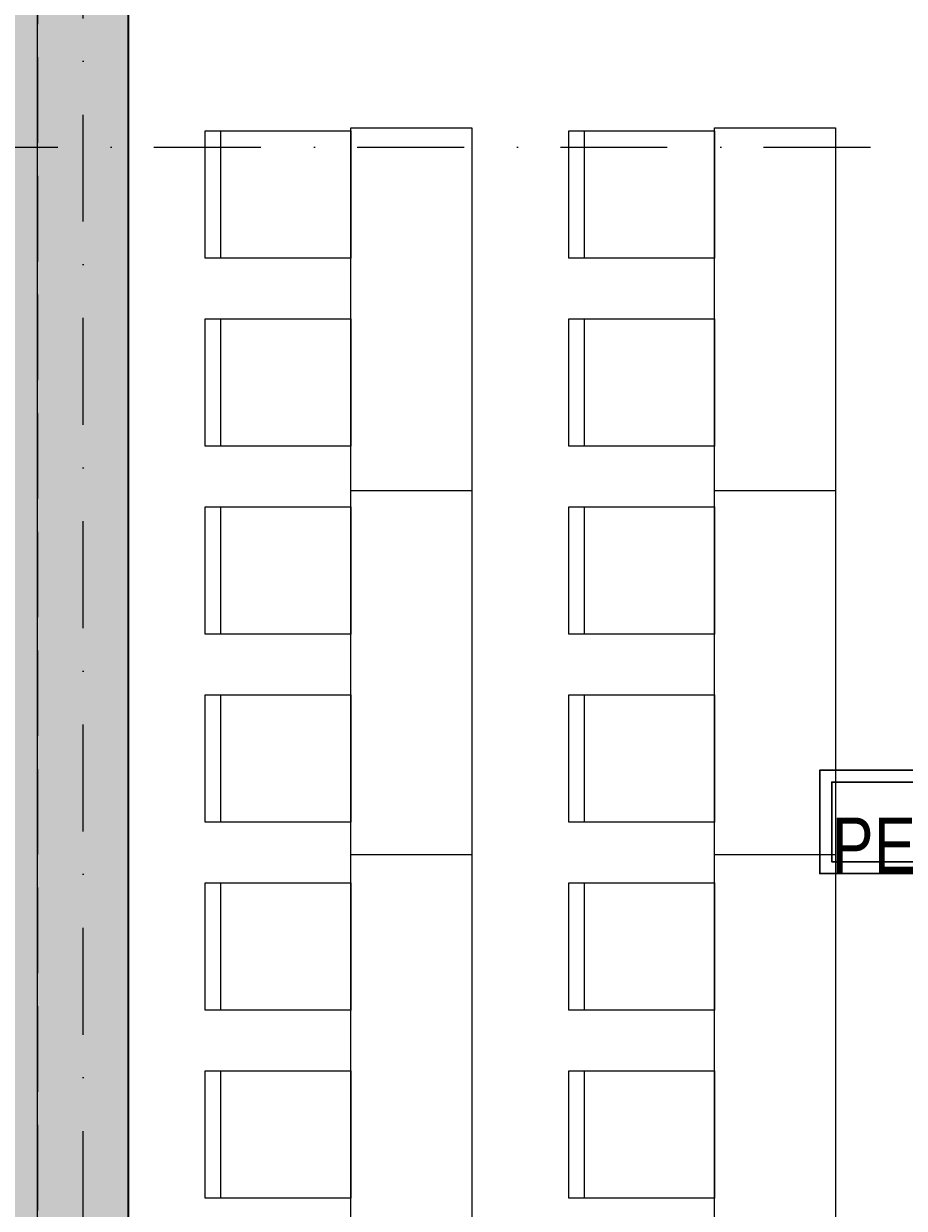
# Model space of a CAD drawing. Header units: millimetres. Extents: x 82175 to 237000, y 24756 to 471700.
# Tile 182 of 256: x 95274 to 98180, y 375152 to 379058. Entities that reach past the tile are written whole.
import ezdxf

# ---------------------------------------------------------------- set-up
doc = ezdxf.new("R2010")
doc.units = ezdxf.units.MM
doc.linetypes.add('Krawędzie ukryte', pattern=[3.912222, 2.822222, -1.09])
doc.linetypes.add('Kropki i Kreski', pattern=[6.702778, 3.527778, -1.763889, 0, -1.411111])
for name, color, linetype in [('#EL - Teletechnika', 3, 'Continuous'), ('2D - Ogólne', 8, 'Continuous'), ('Konstrukcja - Siatka mod', 8, 'Continuous'), ('Konstrukcja - Stropy', 8, 'Continuous'), ('Konstrukcja - Ściany zewnętrzne', 8, 'Continuous'), ('Wnętrze - Umeblowanie', 8, 'Continuous')]:
    doc.layers.add(name, color=color, linetype=linetype)
doc.layers.add('\xa0♦EL - Gniazda', color=1, linetype='Continuous', lineweight=35)
doc.styles.get("Standard").update_dxf_attribs({"font": 'arial.ttf'})

# ---------------------------------------------------------------- blocks, each defined once
blk = doc.blocks.new('dws')
at = {"layer": '#EL - Teletechnika', "color": 1, "lineweight": 30}
blk.add_lwpolyline([(294, 0), (-294, 0), (-294, 341), (294, 341)], close=True, dxfattribs=at)
at = {"layer": '#EL - Teletechnika', "color": 7, "lineweight": 30}
blk.add_lwpolyline([(254.6, 39.3), (-254.6, 39.3), (-254.6, 301.7), (254.6, 301.7)], close=True, dxfattribs=at)
at = {"layer": '#EL - Teletechnika', "color": 1, "insert": (0, 93.7), "char_height": 20.791, "attachment_point": 5, "line_spacing_factor": 0.4}
blk.add_mtext('\\fArial Narrow|b0|i0;{\\H8.7679950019x;\\A1;PEL2}\\A1;\\fTahoma|b1|i0|c238;\\P', dxfattribs=at)

msp = doc.modelspace()

# ---------------------------------------------------------------- hatches: boundary and pattern name
at = {"layer": 'Konstrukcja - Ściany zewnętrzne', "linetype": 'Continuous', "lineweight": 13}
msp.add_hatch(color=8, dxfattribs=at).paths.add_polyline_path([(95620, 373701), (95620, 386231), (95120, 386231), (95120, 373701)])

# ---------------------------------------------------------------- linework, layer by layer
at = {"layer": '2D - Ogólne', "color": 8, "linetype": 'Continuous', "lineweight": 13, "ltscale": 100}
for p, q in [((96753, 377517.8), (96353, 377517.8)), ((97953, 377517.8), (97553, 377517.8)), ((96753, 376317.8), (96353, 376317.8)), ((97953, 376317.8), (97553, 376317.8))]:
    msp.add_line(p, q, dxfattribs=at)
at = {"layer": 'Konstrukcja - Siatka mod', "color": 8, "linetype": 'Kropki i Kreski', "lineweight": 13, "ltscale": 100}
for p, q in [((95470, 372372.2), (95470, 389337)), ((93022.5, 378651), (122467, 378651))]:
    msp.add_line(p, q, dxfattribs=at)
at = {"layer": 'Konstrukcja - Stropy', "color": 8, "linetype": 'Continuous', "lineweight": 13, "ltscale": 100, "flags": 128}
for points in [[(122160, 386231), (95620, 386231), (95620, 383629.8), (95620, 380812.4), (95620, 378499), (95620, 373751), (107140, 373751), (107140, 378801), (110440, 378801), (110440, 373751), (122160, 373751)], [(92778.1, 381281), (92778.1, 373312.9), (95320, 373312.9), (95320, 381281)]]:
    msp.add_lwpolyline(points, close=True, dxfattribs=at)
at = {"layer": 'Konstrukcja - Ściany zewnętrzne', "color": 8, "linetype": 'Krawędzie ukryte', "lineweight": 20, "ltscale": 100, "flags": 128}
for points in [[(95320, 386381), (95320, 373701)], [(95620, 373766), (95620, 386231)]]:
    msp.add_lwpolyline(points, dxfattribs=at)
at = {"layer": 'Konstrukcja - Ściany zewnętrzne', "color": 8, "linetype": 'Continuous', "lineweight": 35, "ltscale": 100, "flags": 128}
msp.add_lwpolyline([(95620, 373499), (95620, 386231)], dxfattribs=at)
at = {"layer": 'Wnętrze - Umeblowanie', "color": 8, "linetype": 'Continuous', "lineweight": 13, "ltscale": 100}
for p, q in [((95923, 378705.4), (95923, 378285.4)), ((97123, 378705.4), (97123, 378285.4)), ((95923, 378085.4), (95923, 377665.4)), ((97123, 378085.4), (97123, 377665.4)), ((95923, 377465.4), (95923, 377045.4)), ((97123, 377465.4), (97123, 377045.4)), ((95923, 376845.4), (95923, 376425.4)), ((97123, 376845.4), (97123, 376425.4)), ((95923, 376225.4), (95923, 375805.4)), ((97123, 376225.4), (97123, 375805.4)), ((95923, 375605.4), (95923, 375185.4)), ((97123, 375605.4), (97123, 375185.4))]:
    msp.add_line(p, q, dxfattribs=at)
at = {"layer": 'Wnętrze - Umeblowanie', "color": 8, "linetype": 'Continuous', "lineweight": 13, "ltscale": 100, "flags": 128}
for points in [[(96353, 378705.4), (96353, 378285.4), (95873, 378285.4), (95873, 378705.4)], [(97553, 378705.4), (97553, 378285.4), (97073, 378285.4), (97073, 378705.4)], [(96353, 378085.4), (96353, 377665.4), (95873, 377665.4), (95873, 378085.4)], [(97553, 378085.4), (97553, 377665.4), (97073, 377665.4), (97073, 378085.4)], [(96353, 377465.4), (96353, 377045.4), (95873, 377045.4), (95873, 377465.4)], [(97553, 377465.4), (97553, 377045.4), (97073, 377045.4), (97073, 377465.4)], [(96353, 376845.4), (96353, 376425.4), (95873, 376425.4), (95873, 376845.4)], [(97553, 376845.4), (97553, 376425.4), (97073, 376425.4), (97073, 376845.4)], [(96353, 376225.4), (96353, 375805.4), (95873, 375805.4), (95873, 376225.4)], [(97553, 376225.4), (97553, 375805.4), (97073, 375805.4), (97073, 376225.4)], [(96353, 375605.4), (96353, 375185.4), (95873, 375185.4), (95873, 375605.4)], [(97553, 375605.4), (97553, 375185.4), (97073, 375185.4), (97073, 375605.4)]]:
    msp.add_lwpolyline(points, close=True, dxfattribs=at)
at = {"layer": 'Wnętrze - Umeblowanie', "color": 8, "linetype": 'Continuous', "lineweight": 15, "ltscale": 100, "flags": 128}
for points in [[(96753, 378714.6), (96753, 373917.8), (96353, 373917.8), (96353, 378714.6)], [(97953, 378714.6), (97953, 373917.8), (97553, 373917.8), (97553, 378714.6)]]:
    msp.add_lwpolyline(points, close=True, dxfattribs=at)

# ---------------------------------------------------------------- block references
at = {"layer": '\xa0♦EL - Gniazda'}
msp.add_blockref('dws', (98194.6, 376255.5), dxfattribs=at)

doc.saveas('drawing.dxf')
